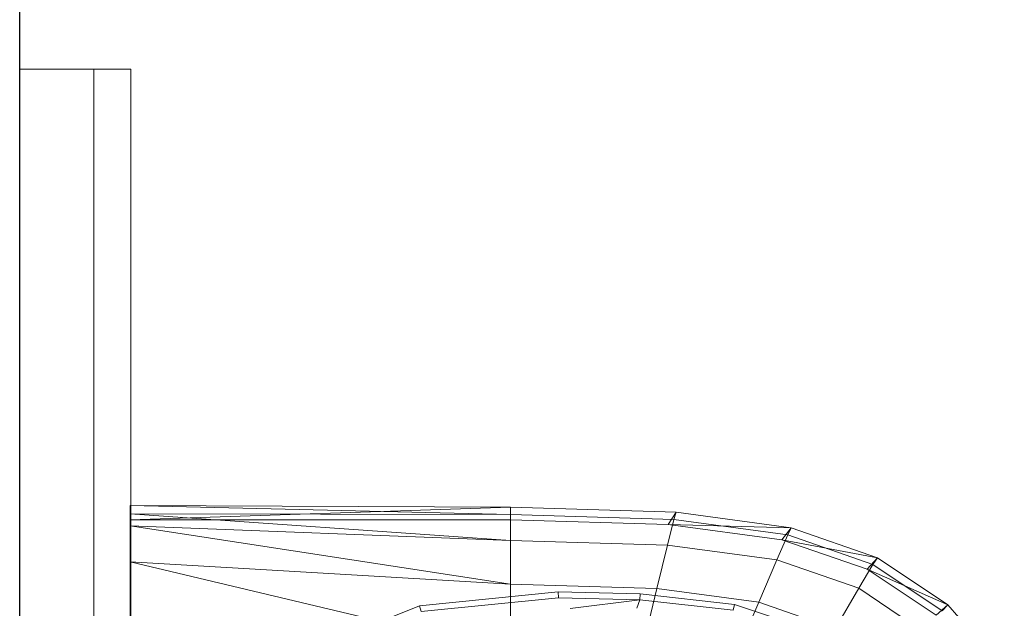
# Model space of a CAD drawing. Header units: metres. Extents: x 397.7 to 427.5, y 12.7 to 28.4.
# Tile 41 of 130: x 404.437 to 404.703, y 27.445 to 27.604. Entities that reach past the tile are written whole.
import ezdxf

# ---------------------------------------------------------------- set-up
doc = ezdxf.new("R2010")
doc.units = ezdxf.units.M
for name, color, linetype, lineweight in [('02_MOBILIARIO', 7, 'Continuous', 18), ('A-DETL-____-MBND', 7, 'Continuous', 18), ('A-GENM-____-OTLN', 7, 'Continuous', 18), ('A-WALL-____-MCUT', 7, 'Continuous', 25), ('A-WALL-____-OTLN', 7, 'Continuous', 25)]:
    doc.layers.add(name, color=color, linetype=linetype, lineweight=lineweight)

# ---------------------------------------------------------------- blocks, each defined once
blk = doc.blocks.new('Family - LONDR55-XX_ZZ-ARQ-CAA-M3D-Londres55-152769-05_ELEC_P2')
at = {"layer": 'A-GENM-____-OTLN', "color": 253, "true_color": 0xaaaaaa}
for p, q in [((0.6, 0.03), (0, 0.03)), ((0.6, 0.03), (0, 0.03)), ((0.6, 0.01), (0.6, 0.03)), ((0.6, 0.01), (0.6, 0.03)), ((0.6, 0.01), (0, 0.01)), ((0, 0.01), (0.6, 0.01)), ((0, 0.01), (0.6, 0.01)), ((0, 0.01), (0.6, 0.01)), ((0.6, 0), (0.6, 0.01)), ((0.6, 0.01), (0.6, 0)), ((0, 0), (0.6, 0)), ((0.6, 0), (0, 0))]:
    blk.add_line(p, q, dxfattribs=at)
blk = doc.blocks.new('Family - Mirall P2-152770-05_ELEC_P2')
blk.add_blockref('Family - LONDR55-XX_ZZ-ARQ-CAA-M3D-Londres55-152769-05_ELEC_P2', (0, 0))
blk = doc.blocks.new('Family - Evans P2-153146-05_ELEC_P2')
at = {"layer": 'A-WALL-____-MCUT', "color": 253, "true_color": 0xaaaaaa}
blk.add_line((0, 0), (4.54879, 0), dxfattribs=at)
at = {"layer": 'A-WALL-____-OTLN', "color": 253, "true_color": 0xaaaaaa}
blk.add_line((0, 0), (4.54879, 0), dxfattribs=at)
at = {"layer": 'A-WALL-____-OTLN', "color": 253, "lineweight": 18, "true_color": 0xaaaaaa}
blk.add_line((0, 0), (4.54879, 0), dxfattribs=at)
blk = doc.blocks.new('Family - Rentamans P2-153289-05_ELEC_P2')
at = {"layer": 'A-DETL-____-MBND', "color": 253, "true_color": 0xaaaaaa}
for p, q in [((0, 0.36146), (0, 0.36526)), ((0, 0.36526), (0, 0.36308)), ((0.10273, 0.3648), (0, 0.36526)), ((0.10273, 0.36283), (0, 0.36526)), ((0.10273, 0.3648), (0, 0.36146)), ((0.14736, 0.36347), (0.10273, 0.3648)), ((0.10273, 0.36283), (0.10273, 0.3648)), ((0.10273, 0.36479), (0.10273, 0.36141)), ((0, 0.36308), (0, 0.35983)), ((0.10273, 0.36283), (0, 0.36308)), ((0, 0.36308), (0.10273, 0.35585)), ((0.10273, 0.36141), (0, 0.36146)), ((0, 0.36146), (0, 0.00406)), ((0.14679, 0.36152), (0.10273, 0.36283)), ((0.10273, 0.36283), (0.10273, 0.35585)), ((0.14508, 0.3546), (0.14679, 0.36152)), ((0.14525, 0.36016), (0.14736, 0.36347)), ((0.14679, 0.36152), (0.14736, 0.36347)), ((0.17751, 0.35738), (0.14679, 0.36152)), ((0.17848, 0.35928), (0.14736, 0.36347)), ((0, 0.35983), (0, 0.35008)), ((0.10273, 0.35585), (0, 0.35983)), ((0, 0.35983), (0.10273, 0.34405)), ((0.14525, 0.36016), (0.10273, 0.36141)), ((0.17596, 0.35605), (0.14525, 0.36016)), ((0.17848, 0.35928), (0.14525, 0.36016)), ((0.17596, 0.35605), (0.17848, 0.35928)), ((0.17751, 0.35738), (0.17848, 0.35928)), ((0.20176, 0.35121), (0.17848, 0.35928)), ((0.17461, 0.35061), (0.17751, 0.35738)), ((0.2005, 0.34941), (0.17751, 0.35738)), ((0.10273, 0.35585), (0.10273, 0.34405)), ((0.14508, 0.3546), (0.10273, 0.35585)), ((0.14508, 0.3546), (0.1422, 0.34287)), ((0.17461, 0.35061), (0.14508, 0.3546)), ((0.19894, 0.34814), (0.17596, 0.35605)), ((0.20176, 0.35121), (0.17596, 0.35605)), ((0.19894, 0.34814), (0.20176, 0.35121)), ((0.2005, 0.34941), (0.20176, 0.35121)), ((0.22069, 0.33849), (0.20176, 0.35121)), ((0, 0.35008), (0, 0.32734)), ((0.10273, 0.34405), (0, 0.35008)), ((0, 0.35008), (0.10273, 0.32574)), ((0.16971, 0.33917), (0.17461, 0.35061)), ((0.19671, 0.34296), (0.17461, 0.35061)), ((0.19671, 0.34296), (0.2005, 0.34941)), ((0.21762, 0.33569), (0.19894, 0.34814)), ((0.22069, 0.33849), (0.19894, 0.34814)), ((0.21918, 0.33686), (0.2005, 0.34941)), ((0.10273, 0.34405), (0.10273, 0.32574)), ((0.1422, 0.34287), (0.10273, 0.34405)), ((0.1422, 0.34287), (0.13772, 0.3247)), ((0.16971, 0.33917), (0.1422, 0.34287)), ((0.1903, 0.33203), (0.19671, 0.34296)), ((0.21467, 0.33089), (0.19671, 0.34296)), ((0.07816, 0.33823), (0.11557, 0.34199)), ((0.07861, 0.33669), (0.11566, 0.34041)), ((0.11557, 0.34199), (0.13769, 0.34144)), ((0.11566, 0.34041), (0.11557, 0.34199)), ((0.11566, 0.34041), (0.13755, 0.33987)), ((0.13755, 0.33987), (0.13769, 0.34144)), ((0.13769, 0.34144), (0.16318, 0.33856)), ((0.04977, 0.3269), (0.07816, 0.33823)), ((0.07861, 0.33669), (0.07816, 0.33823)), ((0.11875, 0.33749), (0.13755, 0.33987)), ((0.13678, 0.33756), (0.13755, 0.33987)), ((0.13755, 0.33987), (0.1628, 0.33702)), ((0.16971, 0.33917), (0.1621, 0.32141)), ((0.1628, 0.33702), (0.16318, 0.33856)), ((0.16318, 0.33856), (0.18466, 0.33146)), ((0.1903, 0.33203), (0.16971, 0.33917)), ((0.21762, 0.33569), (0.22069, 0.33849)), ((0.21918, 0.33686), (0.22069, 0.33849)), ((0.23596, 0.32112), (0.22069, 0.33849))]:
    blk.add_line(p, q, dxfattribs=at)
blk = doc.blocks.new('LONDR55-XX_ZZ-ARQ-CAA-M3D-Londres55_ifc-1-05_ELEC_P2')
at = {"layer": '02_MOBILIARIO', "color": 253, "lineweight": 18, "true_color": 0xaaaaaa}
blk.add_blockref('Family - Rentamans P2-153289-05_ELEC_P2', (404.46677, 27.10751), dxfattribs=at)
at = {"layer": 'A-GENM-____-OTLN', "color": 253, "lineweight": 18, "true_color": 0xaaaaaa, "rotation": 90}
blk.add_blockref('Family - Mirall P2-152770-05_ELEC_P2', (404.46698, 26.99052), dxfattribs=at)
at = {"layer": 'A-WALL-____-OTLN', "color": 253, "lineweight": 18, "true_color": 0xaaaaaa, "rotation": 90}
blk.add_blockref('Family - Evans P2-153146-05_ELEC_P2', (404.43698, 23.51946), dxfattribs=at)

msp = doc.modelspace()

# ---------------------------------------------------------------- block references
at = {"lineweight": 5}
msp.add_blockref('LONDR55-XX_ZZ-ARQ-CAA-M3D-Londres55_ifc-1-05_ELEC_P2', (0, 0), dxfattribs=at)

doc.saveas('drawing.dxf')
